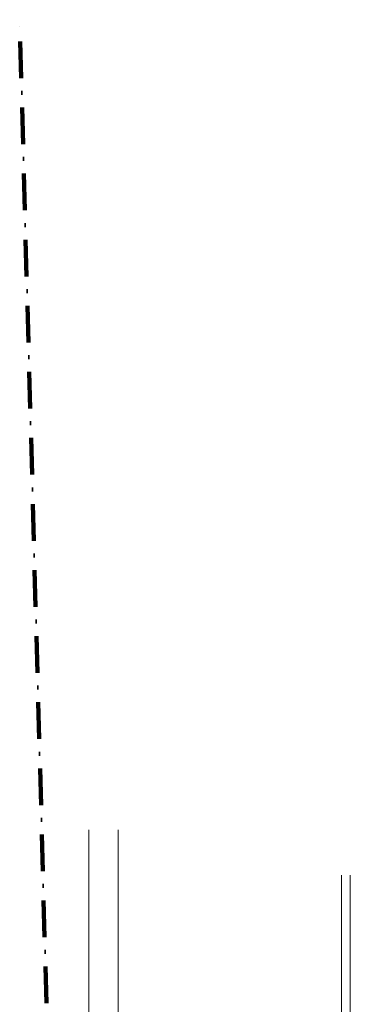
# Model space of a CAD drawing. Extents: x -264238 to -24649, y 31125 to 167795.
# Tile 93 of 256: x -191354 to -189102, y 79407 to 86110. Entities that reach past the tile are written whole.
import ezdxf

# ---------------------------------------------------------------- set-up
doc = ezdxf.new("R2010")
doc.units = 0
doc.header["$MEASUREMENT"] = 0
doc.linetypes.add('Kreski i kropki', pattern=[450, 250, -100, 0, -100])
doc.layers.add('Arch schody_Nr_Pióra__21', color=7, linetype='Continuous', lineweight=9)
doc.layers.add('INWENT KONST. DREWNIANA_Nr_Pióra__20', color=1, linetype='Continuous', lineweight=100)

msp = doc.modelspace()

# ---------------------------------------------------------------- linework, layer by layer
at = {"layer": 'Arch schody_Nr_Pióra__21', "linetype": 'Continuous'}
for p, q in [((-190882.4, 80594.9), (-190882.4, 75844.9)), ((-190682.4, 80594.9), (-190682.4, 75844.9)), ((-189162.4, 80284.9), (-189162.4, 76934.9)), ((-189102.4, 80284.9), (-189102.4, 76934.9))]:
    msp.add_line(p, q, dxfattribs=at)
at = {"layer": 'INWENT KONST. DREWNIANA_Nr_Pióra__20', "linetype": 'Kreski i kropki', "flags": 128}
msp.add_lwpolyline([(-190988.7, 72664.3), (-191354.2, 86110.3)], dxfattribs=at)

doc.saveas('drawing.dxf')
